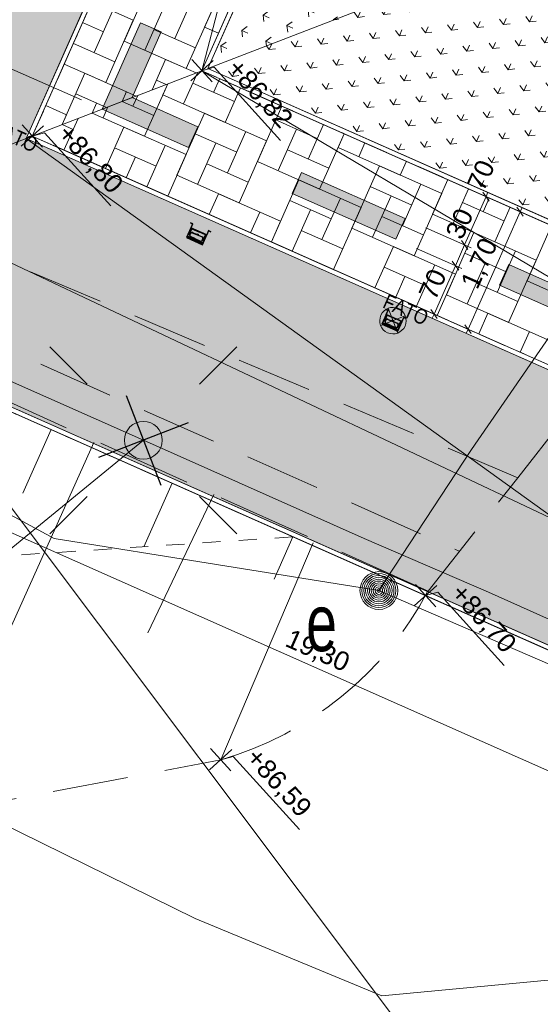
# Model space of a CAD drawing. Header units: metres. Extents: x -1013 to 1493497, y -5789518 to 1032.
# Tile 28 of 73: x -14 to -7, y -16 to -3. Entities that reach past the tile are written whole.
import ezdxf
from ezdxf.xclip import XClip

# ---------------------------------------------------------------- set-up
doc = ezdxf.new("R2010")
doc.units = ezdxf.units.M
doc.header["$MEASUREMENT"] = 0
doc.header["$XCLIPFRAME"] = 0
for name, pattern in [('2_BUBZ02', [1.75, 1.25, -0.5]), ('2_KTCR02', [1.5, 1, -0.5]), ('Kropki i Kreski', [0.72, 0.36, -0.18, 0, -0.18]), ('Przerywana', [0.48, 0.24, -0.24])]:
    doc.linetypes.add(name, pattern=pattern)
for name, color, linetype in [('130-Z Teren', 7, 'Continuous'), ('700-L Mapa 1_100 dwg', 7, 'Continuous'), ('711-L Wymiary opisy', 7, 'Continuous')]:
    doc.layers.add(name, color=color, linetype=linetype)
for name, color, linetype, lineweight in [('130-Z Teren1', 7, 'Continuous', 13), ('130-Z Teren114', 113, 'Continuous', 25), ('130-Z Teren21', 37, 'Continuous', 5), ('130-Z Teren252', 70, 'Continuous', 13), ('130-Z Teren69', 41, 'Continuous', 13), ('130-Z Teren93', 254, 'Continuous', 13), ('130-Z Teren94', 9, 'Continuous', 13), ('310-W Oświetlenie1', 7, 'Continuous', 13), ('310-W Oświetlenie85', 1, 'Continuous', 25), ('450-K Belki21', 37, 'Continuous', 5), ('450-K Belki69', 41, 'Continuous', 13), ('703-L Płaszczyzny podejścia 2D3', 152, 'Continuous', 30), ('709-L Rzędne terenu25', 5, 'Continuous', 13), ('709-L Rzędne terenu85', 1, 'Continuous', 25), ('711-L Wymiary opisy1', 7, 'Continuous', 13), ('711-L Wymiary opisy85', 1, 'Continuous', 25), ('718-L Elementy do rozbiórki85', 1, 'Continuous', 25), ('720-L Oznakowanie lądowiska1', 7, 'Continuous', 13), ('720-L Oznakowanie lądowiska91', 255, 'Continuous', 13), ('720-L Oznakowanie lądowiska94', 9, 'Continuous', 13), ('810-G Ogólne2', 4, 'Continuous', 20), ('ex_02_DXF_MZ_500_4_BUBZ_D_L_17', 9, 'Continuous', 18), ('ex_02_DXF_MZ_500_4_Dzialki7', 9, 'Continuous', 18), ('ex_02_DXF_MZ_500_4_KTCR_D_L_17', 9, 'Continuous', 18), ('ex_02_DXF_MZ_500_4_SUPE_D_L_31', 9, 'Continuous', 18), ('ex_02_DXF_MZ_500_4_SUPW_D_L_05', 9, 'Continuous', 18), ('ex_02_DXF_MZ_500_4_SUSM_D_T_07', 9, 'Continuous', 18), ('ex_02_DXF_MZ_500_4_SUSM_D_T_37', 9, 'Continuous', 18), ('ex_02_DXF_MZ_500_4_SUUE_D_T_97', 9, 'Continuous', 18), ('ex_02_DXF_MZ_500_4_SUUE_E_T_87', 9, 'Continuous', 18)]:
    doc.layers.add(name, color=color, linetype=linetype, lineweight=lineweight)
doc.styles.add('STYL_AUTOMATYCZNY_2', font='arial.ttf')
doc.styles.add('STYL_AUTOMATYCZNY_3', font='ARIALN.TTF')
doc.styles.add('STYL_AUTOMATYCZNY_4', font='arial.ttf', dxfattribs={"width": 0.7})
doc.dimstyles.new('STYL_AUTOMATYCZNY__1', dxfattribs={"dimtxt": 0.25, "dimasz": 0.095, "dimexe": 0.18, "dimexo": 0.3, "dimgap": 0, "dimtad": 1, "dimzin": 0, "dimdsep": 46, "dimtxsty": 'STYL_AUTOMATYCZNY_2', "dimblk": 'ARROWHEAD_2', "dimblk1": 'ARROWHEAD_2', "dimblk2": 'ARROWHEAD_2', "dimcen": 0.09, "dimclrd": 7, "dimclre": 7, "dimclrt": 1, "dimazin": 0, "dimtfac": 1, "dimtdec": 4, "dimtmove": 0, "dimatfit": 3, "dimfxl": 1, "dimtolj": 1, "dimtzin": 0, "dimarcsym": 0})
doc.dimstyles.new('STYL_AUTOMATYCZNY__2', dxfattribs={"dimtxt": 0.35, "dimasz": 0.095, "dimexe": 0.18, "dimexo": 0.3, "dimgap": 0, "dimtad": 1, "dimzin": 0, "dimdsep": 46, "dimtxsty": 'STYL_AUTOMATYCZNY_2', "dimblk": 'ARROWHEAD_2', "dimblk1": 'ARROWHEAD_2', "dimblk2": 'ARROWHEAD_2', "dimcen": 0.09, "dimclrd": 7, "dimclre": 7, "dimclrt": 1, "dimazin": 0, "dimtfac": 1, "dimtdec": 4, "dimtmove": 0, "dimatfit": 3, "dimfxl": 1, "dimtolj": 1, "dimtzin": 0, "dimarcsym": 0})

# ---------------------------------------------------------------- blocks, each defined once
blk = doc.blocks.new('*X2')
at = {"layer": '130-Z Teren93', "color": 254, "linetype": 'Continuous', "lineweight": 13}
for p, q in [((-11.733, -3.9), (-11.547, -3.481)), ((-11.943, -3.634), (-12.25, -4.327)), ((-11.943, -3.634), (-12.007, -3.778)), ((-11.611, -3.625), (-11.062, -3.868)), ((-11.256, -3.564), (-11.337, -3.747)), ((-10.981, -3.686), (-11.184, -4.143)), ((-12.547, -3.867), (-12.128, -4.052)), ((-12.339, -3.787), (-12.403, -3.931)), ((-11.184, -4.143), (-12.007, -3.778)), ((-12.25, -4.327), (-12.943, -4.02)), ((-12.798, -4.084), (-12.734, -3.939)), ((-11.458, -4.021), (-11.823, -4.844)), ((-11.458, -4.021), (-10.635, -4.386)), ((-10.433, -3.929), (-10.757, -4.66)), ((-13.13, -4.092), (-13.316, -4.511)), ((-9.965, -4.355), (-10.514, -4.112)), ((-13.339, -4.172), (-13.194, -4.236)), ((-12.524, -4.205), (-12.767, -4.754)), ((-12.524, -4.205), (-11.701, -4.57)), ((-11.031, -4.539), (-11.58, -4.295)), ((-10.91, -4.264), (-11.153, -4.813)), ((-10.483, -4.782), (-10.24, -4.233)), ((-9.884, -4.172), (-10.087, -4.629)), ((-9.61, -4.293), (-9.934, -5.025)), ((-9.61, -4.293), (-9.691, -4.476)), ((-11.549, -4.966), (-11.306, -4.417)), ((-10.635, -4.386), (-11, -5.209)), ((-9.417, -4.598), (-9.336, -4.415)), ((-12.097, -4.722), (-12.646, -4.479)), ((-11.976, -4.448), (-12.219, -4.997)), ((-10.361, -4.507), (-9.813, -4.75)), ((-8.868, -4.841), (-9.691, -4.476)), ((-12.493, -4.875), (-12.371, -4.601)), ((-11.701, -4.57), (-11.944, -5.118)), ((-9.934, -5.025), (-10.757, -4.66)), ((-8.787, -4.658), (-8.868, -4.841)), ((-11.427, -4.691), (-10.878, -4.934)), ((-9.142, -4.719), (-9.507, -5.542)), ((-9.142, -4.719), (-8.32, -5.084)), ((-11, -5.209), (-11.823, -4.844)), ((-10.208, -4.903), (-10.573, -5.726)), ((-10.208, -4.903), (-9.386, -5.268)), ((-8.239, -4.901), (-8.441, -5.358)), ((-8.715, -5.237), (-9.264, -4.994)), ((-8.594, -4.962), (-8.837, -5.511)), ((-8.167, -5.48), (-7.964, -5.023)), ((-11.274, -5.087), (-11.396, -5.361)), ((-11.274, -5.087), (-10.451, -5.452)), ((-9.781, -5.421), (-10.33, -5.177)), ((-9.66, -5.146), (-9.903, -5.695)), ((-9.233, -5.664), (-8.99, -5.115)), ((-8.32, -5.084), (-8.684, -5.907)), ((-8.045, -5.205), (-7.497, -5.448)), ((-7.69, -5.144), (-7.771, -5.327)), ((-10.726, -5.33), (-10.847, -5.604)), ((-10.299, -5.848), (-10.056, -5.299)), ((-9.386, -5.268), (-9.75, -6.091)), ((-7.416, -5.266), (-7.618, -5.723)), ((-10.451, -5.452), (-10.573, -5.726)), ((-9.111, -5.389), (-8.563, -5.632)), ((-7.618, -5.723), (-8.441, -5.358)), ((-10.177, -5.573), (-9.629, -5.816)), ((-8.684, -5.907), (-9.507, -5.542)), ((-6.867, -5.509), (-7.191, -6.24)), ((-9.75, -6.091), (-10.573, -5.726)), ((-7.893, -5.601), (-8.257, -6.424)), ((-7.893, -5.601), (-7.07, -5.966)), ((-8.959, -5.785), (-9.202, -6.334)), ((-8.959, -5.785), (-8.136, -6.15)), ((-7.344, -5.844), (-7.587, -6.393)), ((-7.466, -6.119), (-8.014, -5.875)), ((-7.07, -5.966), (-7.434, -6.789)), ((-8.532, -6.302), (-9.08, -6.059)), ((-8.41, -6.028), (-8.653, -6.577)), ((-7.983, -6.546), (-7.74, -5.997)), ((-8.927, -6.455), (-8.806, -6.181)), ((-8.136, -6.15), (-8.379, -6.698)), ((-6.368, -6.605), (-7.191, -6.24)), ((-7.861, -6.271), (-7.313, -6.514)), ((-7.434, -6.789), (-8.257, -6.424)), ((-7.709, -6.667), (-7.83, -6.941)), ((-7.709, -6.667), (-6.886, -7.032)), ((-7.16, -6.91), (-7.282, -7.184))]:
    blk.add_line(p, q, dxfattribs=at)
blk = doc.blocks.new('*X3')
at = {"layer": '130-Z Teren93', "color": 254, "linetype": 'Continuous', "lineweight": 13}
for p, q in [((-11.455, -2.883), (-11.09, -2.06)), ((-12.521, -3.067), (-12.156, -2.244)), ((-12.399, -2.793), (-12.948, -2.55)), ((-11.85, -3.036), (-11.607, -2.487)), ((-12.916, -3.22), (-12.673, -2.671)), ((-12.003, -2.64), (-12.246, -3.188)), ((-11.333, -2.609), (-11.698, -3.431)), ((-13.069, -2.824), (-12.795, -2.945)), ((-12.399, -2.793), (-12.764, -3.615)), ((-11.576, -3.157), (-12.125, -2.914)), ((-11.272, -2.964), (-11.455, -2.883)), ((-12.642, -3.341), (-13.191, -3.098)), ((-11.698, -3.431), (-12.521, -3.067)), ((-12.764, -3.615), (-13.312, -3.372)), ((-12.151, -3.714), (-11.972, -3.31)), ((-11.568, -3.489), (-11.972, -3.31)), ((-13.339, -4.172), (-13.038, -3.494)), ((-12.359, -3.795), (-13.038, -3.494)), ((-12.094, -3.584), (-11.964, -3.642)), ((-13.159, -3.768), (-12.755, -3.947)), ((-12.547, -3.867), (-12.489, -3.737)), ((-12.885, -3.89), (-12.943, -4.02)), ((-13.281, -4.042), (-13.555, -3.921)), ((-13.281, -4.042), (-13.339, -4.172))]:
    blk.add_line(p, q, dxfattribs=at)
blk = doc.blocks.new('*D14')
at = {"layer": '711-L Wymiary opisy1', "color": 7, "linetype": 'Continuous', "lineweight": 13}
for p, q in [((-6.926, 25.307), (-20.416, -5.138)), ((-7.011, 25.345), (-5.07, 24.485)), ((-6.883, 25.249), (-6.968, 25.365)), ((-6.901, 25.363), (-6.926, 25.307)), ((-20.459, -5.079), (-20.374, -5.196)), ((-20.502, -5.1), (-18.561, -5.96)), ((-20.416, -5.138), (-20.441, -5.194))]:
    blk.add_line(p, q, dxfattribs=at)
at = {"layer": '711-L Wymiary opisy85', "color": 1, "lineweight": 25, "insert": (-13.891, 9.713), "char_height": 0.25, "attachment_point": 7, "rotation": 66.1008, "style": 'STYL_AUTOMATYCZNY_2'}
blk.add_mtext('\\A1;{\\pql;\\fArial|b0|i0|c238|p0;\\W1.000000;33,30}', dxfattribs=at)
blk = doc.blocks.new('ARROWHEAD_2')
at = {"color": 0, "linetype": 'Continuous', "lineweight": 0}
for p, q in [((0, 0), (-1, 0)), ((-0.38, -0.66), (0.38, 0.66))]:
    blk.add_line(p, q, dxfattribs=at)
blk = doc.blocks.new('*D15')
at = {"layer": '711-L Wymiary opisy1', "color": 7, "linetype": 'Continuous', "lineweight": 13}
for p, q in [((-6.56, 25.145), (-18.369, -1.506)), ((-6.646, 25.183), (-5.07, 24.485)), ((-6.517, 25.087), (-6.603, 25.203)), ((-6.535, 25.201), (-6.56, 25.145)), ((-18.455, -1.468), (-13.085, -3.847)), ((-18.327, -1.564), (-18.412, -1.447))]:
    blk.add_line(p, q, dxfattribs=at)
at = {"layer": '711-L Wymiary opisy85', "color": 1, "lineweight": 25, "insert": (-12.684, 11.448), "char_height": 0.25, "attachment_point": 7, "rotation": 66.1008, "style": 'STYL_AUTOMATYCZNY_2'}
blk.add_mtext('\\A1;{\\pql;\\fArial|b0|i0|c238|p0;\\W1.000000;29,15}', dxfattribs=at)
blk = doc.blocks.new('*D16')
at = {"layer": '711-L Wymiary opisy1', "color": 7, "linetype": 'Continuous', "lineweight": 13}
for p, q in [((-18.369, -1.506), (-20.051, -5.3)), ((-18.455, -1.468), (-13.085, -3.847)), ((-18.327, -1.564), (-18.412, -1.447)), ((-20.136, -5.262), (-18.561, -5.96)), ((-20.093, -5.241), (-20.008, -5.358)), ((-20.051, -5.3), (-20.076, -5.356))]:
    blk.add_line(p, q, dxfattribs=at)
at = {"layer": '711-L Wymiary opisy85', "color": 1, "lineweight": 25, "insert": (-19.391, -3.687), "char_height": 0.25, "attachment_point": 7, "rotation": 66.1008, "style": 'STYL_AUTOMATYCZNY_2'}
blk.add_mtext('\\A1;{\\pql;\\fArial|b0|i0|c238|p0;\\W1.000000;4,15}', dxfattribs=at)
blk = doc.blocks.new('*D19')
at = {"layer": '711-L Wymiary opisy1', "color": 7, "linetype": 'Continuous', "lineweight": 13}
for p, q in [((-15.978, 2.904), (-18.004, -1.668)), ((-15.936, 2.845), (-16.021, 2.962)), ((-18.004, -1.668), (-19.685, -5.462)), ((-18.089, -1.63), (-13.085, -3.847)), ((-17.961, -1.726), (-18.046, -1.609))]:
    blk.add_line(p, q, dxfattribs=at)
at = {"layer": '711-L Wymiary opisy85', "color": 1, "lineweight": 25, "insert": (-17.172, 0.333), "char_height": 0.25, "attachment_point": 7, "rotation": 66.1008, "style": 'STYL_AUTOMATYCZNY_2'}
blk.add_mtext('\\A1;{\\pql;\\fArial|b0|i0|c238|p0;\\W1.000000;5,00}', dxfattribs=at)
blk = doc.blocks.new('*D20')
at = {"layer": '711-L Wymiary opisy1', "color": 7, "linetype": 'Continuous', "lineweight": 13}
for p, q in [((-18.004, -1.668), (-19.685, -5.462)), ((-17.961, -1.726), (-18.046, -1.609)), ((-19.771, -5.424), (-18.561, -5.96)), ((-19.728, -5.403), (-19.643, -5.52)), ((-19.685, -5.462), (-19.71, -5.518))]:
    blk.add_line(p, q, dxfattribs=at)
at = {"layer": '711-L Wymiary opisy85', "color": 1, "lineweight": 25, "insert": (-19.025, -3.849), "char_height": 0.25, "attachment_point": 7, "rotation": 66.1008, "style": 'STYL_AUTOMATYCZNY_2'}
blk.add_mtext('\\A1;{\\pql;\\fArial|b0|i0|c238|p0;\\W1.000000;4,15}', dxfattribs=at)
blk = doc.blocks.new('*D21')
at = {"layer": '711-L Wymiary opisy1', "color": 7, "linetype": 'Continuous', "lineweight": 13}
for p, q in [((-18.916, -7.502), (-18.408, -6.356)), ((-18.82, -7.374), (-18.936, -7.459)), ((-18.934, -7.392), (-18.878, -7.417)), ((-18.878, -7.417), (-1.23, -15.237)), ((-1.171, -15.194), (-1.288, -15.279))]:
    blk.add_line(p, q, dxfattribs=at)
at = {"layer": '711-L Wymiary opisy85', "color": 1, "lineweight": 25, "insert": (-10.426, -11.107), "char_height": 0.25, "attachment_point": 7, "rotation": 336.1008, "style": 'STYL_AUTOMATYCZNY_2'}
blk.add_mtext('\\A1;{\\pql;\\fArial|b0|i0|c238|p0;\\W1.000000;19,30}', dxfattribs=at)
blk = doc.blocks.new('*D22')
at = {"layer": '711-L Wymiary opisy1', "color": 7, "linetype": 'Continuous', "lineweight": 13}
for p, q in [((-18.878, -7.417), (-1.23, -15.237)), ((-1.268, -15.323), (-0.76, -14.176)), ((0.561, -16.133), (1.069, -14.986)), ((-1.171, -15.194), (-1.288, -15.279)), ((-1.23, -15.237), (0.599, -16.047)), ((0.657, -16.005), (0.541, -16.09)), ((0.599, -16.047), (11.567, -20.907))]:
    blk.add_line(p, q, dxfattribs=at)
at = {"layer": '711-L Wymiary opisy85', "color": 1, "lineweight": 25, "insert": (-0.6, -15.461), "char_height": 0.25, "attachment_point": 7, "rotation": 336.1008, "style": 'STYL_AUTOMATYCZNY_2'}
blk.add_mtext('\\A1;{\\pql;\\fArial|b0|i0|c238|p0;\\W1.000000;2,00}', dxfattribs=at)
blk = doc.blocks.new('*D41')
at = {"layer": '711-L Wymiary opisy1', "color": 7, "linetype": 'Continuous', "lineweight": 13}
for p, q in [((-11.217, -3.581), (-7.647, -5.163)), ((-7.69, -5.184), (-7.775, -5.067)), ((-7.708, -5.069), (-7.732, -5.125)), ((-7.732, -5.125), (-8.016, -5.765)), ((-8.529, -5.538), (-7.93, -5.803)), ((-7.973, -5.824), (-8.058, -5.707))]:
    blk.add_line(p, q, dxfattribs=at)
at = {"layer": '711-L Wymiary opisy85', "color": 1, "lineweight": 25, "char_height": 0.25, "attachment_point": 7, "rotation": 66.1008, "style": 'STYL_AUTOMATYCZNY_2'}
for s, insert in [('\\A1;{\\pql;\\fArial|b0|i0|c238|p0;\\W1.000000;70}', (-7.763, -5.072)), ('\\A1;{\\pql;\\fArial|b0|i0|c238|p0;\\W1.000000;30}', (-8.047, -5.712))]:
    blk.add_mtext(s, dxfattribs=dict(at, insert=insert))
blk = doc.blocks.new('*D42')
at = {"layer": '711-L Wymiary opisy1', "color": 7, "linetype": 'Continuous', "lineweight": 13}
for p, q in [((-7.732, -5.125), (-8.016, -5.765)), ((-8.529, -5.538), (-7.93, -5.803)), ((-7.973, -5.824), (-8.058, -5.707)), ((-8.651, -5.812), (-8.052, -6.078)), ((-8.016, -5.765), (-8.137, -6.04)), ((-8.095, -6.098), (-8.18, -5.981))]:
    blk.add_line(p, q, dxfattribs=at)
blk = doc.blocks.new('*D43')
at = {"layer": '711-L Wymiary opisy1', "color": 7, "linetype": 'Continuous', "lineweight": 13}
for p, q in [((-13.46, -4.447), (-8.335, -6.718)), ((-8.651, -5.812), (-8.052, -6.078)), ((-8.016, -5.765), (-8.137, -6.04)), ((-8.095, -6.098), (-8.18, -5.981)), ((-8.137, -6.04), (-8.421, -6.68)), ((-8.464, -6.621), (-8.379, -6.738)), ((-8.421, -6.68), (-8.446, -6.735))]:
    blk.add_line(p, q, dxfattribs=at)
at = {"layer": '711-L Wymiary opisy85', "color": 1, "lineweight": 25, "insert": (-8.402, -6.514), "char_height": 0.25, "attachment_point": 7, "rotation": 66.1008, "style": 'STYL_AUTOMATYCZNY_2'}
blk.add_mtext('\\A1;{\\pql;\\fArial|b0|i0|c238|p0;\\W1.000000;70}', dxfattribs=at)
blk = doc.blocks.new('*D54')
at = {"layer": '711-L Wymiary opisy1', "color": 7, "linetype": 'Continuous', "lineweight": 13}
for p, q in [((-11.217, -3.581), (-7.196, -5.363)), ((-13.46, -4.447), (-7.885, -6.917)), ((-7.282, -5.325), (-7.971, -6.879)), ((-7.24, -5.383), (-7.325, -5.267)), ((-7.257, -5.269), (-7.282, -5.325)), ((-8.013, -6.821), (-7.928, -6.937)), ((-7.971, -6.879), (-7.996, -6.935))]:
    blk.add_line(p, q, dxfattribs=at)
at = {"layer": '711-L Wymiary opisy85', "color": 1, "lineweight": 25, "insert": (-7.807, -6.387), "char_height": 0.25, "attachment_point": 7, "rotation": 66.1008, "style": 'STYL_AUTOMATYCZNY_2'}
blk.add_mtext('\\A1;{\\pql;\\fArial|b0|i0|c238|p0;\\W1.000000;1,70}', dxfattribs=at)
blk = doc.blocks.new('*D59')
at = {"layer": '711-L Wymiary opisy1', "color": 7, "linetype": 'Continuous', "lineweight": 13}
for p, q in [((-5.041, 19.933), (-2.957, 19.009)), ((-4.913, 19.837), (-4.998, 19.953)), ((-4.931, 19.951), (-4.956, 19.895)), ((-4.956, 19.895), (-15.084, -2.962)), ((-15.17, -2.924), (-13.085, -3.847)), ((-15.126, -2.903), (-15.041, -3.02)), ((-15.084, -2.962), (-15.109, -3.017))]:
    blk.add_line(p, q, dxfattribs=at)
at = {"layer": '711-L Wymiary opisy85', "color": 1, "lineweight": 25, "insert": (-10.327, 7.946), "char_height": 0.35, "attachment_point": 7, "rotation": 66.1008, "style": 'STYL_AUTOMATYCZNY_2'}
blk.add_mtext('\\A1;{\\pql;\\fArial|b0|i0|c238|p0;\\W1.000000;25,00}', dxfattribs=at)
blk = doc.blocks.new('Rysunek_1_4', base_point=(-51.91, -72.413))
at = {"layer": 'ex_02_DXF_MZ_500_4_BUBZ_D_L_17', "color": 9, "linetype": '2_BUBZ02', "lineweight": 18}
blk.add_line((-8.501, -10.343), (-22.82, -3.876), dxfattribs=at)
at = {"layer": 'ex_02_DXF_MZ_500_4_BUBZ_D_L_17', "color": 9, "linetype": 'Continuous', "lineweight": 18}
for p, q in [((-12.923, -8.38), (-15.104, -13.233)), ((-12.923, -8.397), (-12.923, -8.38)), ((-11.334, -9.067), (-12.207, -10.896)), ((-10.018, -9.705), (-11.242, -12.576))]:
    blk.add_line(p, q, dxfattribs=at)
at = {"layer": 'ex_02_DXF_MZ_500_4_Dzialki7', "color": 9, "linetype": 'Continuous', "lineweight": 18}
blk.add_line((-30.9, 13.243), (13.78, -46.247), dxfattribs=at)
at = {"layer": 'ex_02_DXF_MZ_500_4_KTCR_D_L_17', "color": 9, "linetype": '2_KTCR02', "lineweight": 18}
for p, q in [((-7.312, -8.844), (-20.617, -3.226)), ((-21.84, -3.671), (-8.087, -9.816)), ((-7.312, -8.844), (-6.37, -7.638)), ((-8.501, -10.343), (-7.312, -8.844)), ((-14.932, -13.271), (-11.242, -12.576))]:
    blk.add_line(p, q, dxfattribs=at)
blk.add_arc((-12.493, -8.243), 4.51, 286.1057, 332.2514, dxfattribs=at)
at = {"layer": 'ex_02_DXF_MZ_500_4_SUPE_D_L_31', "color": 9, "linetype": 'Continuous', "lineweight": 18}
for p, q in [((-7.024, -7.162), (-4.42, -3.383)), ((-12.266, -8.349), (-22.258, -3.919)), ((-7.924, -8.469), (-7.024, -7.162)), ((-16.531, -11.839), (-12.266, -8.349)), ((-13.447, -9.648), (-15.715, -8.423)), ((-9.346, -9.649), (-12.266, -8.349)), ((-9.151, -10.337), (-7.924, -8.469)), ((-9.151, -10.337), (-13.447, -9.648)), ((-7.701, -10.357), (-9.346, -9.649)), ((-4.256, -12.453), (-9.151, -10.337)), ((-6.186, -11.037), (-7.701, -10.357)), ((-11.581, -14.675), (-15.124, -12.93)), ((-9.114, -15.698), (-11.581, -14.675)), ((-6.585, -15.46), (-9.114, -15.698))]:
    blk.add_line(p, q, dxfattribs=at)
at = {"layer": 'ex_02_DXF_MZ_500_4_SUPW_D_L_05', "color": 9, "linetype": 'Continuous', "lineweight": 18}
blk.add_line((1.45, -13.313), (-14.544, -5.755), dxfattribs=at)
at = {"layer": 'ex_02_DXF_MZ_500_4_SUSM_D_T_07', "color": 9, "linetype": 'Continuous', "lineweight": 18}
for p, q in [((-13.008, -7.607), (-13.503, -7.112)), ((-11.523, -7.607), (-11.028, -7.112)), ((-13.008, -9.092), (-13.503, -9.587)), ((-11.523, -9.092), (-11.028, -9.587))]:
    blk.add_line(p, q, dxfattribs=at)
at = {"layer": 'ex_02_DXF_MZ_500_4_SUSM_D_T_37', "color": 9, "linetype": 'Continuous', "lineweight": 18}
blk.add_circle((-12.266, -8.349), 0.25, dxfattribs=at)
at = {"layer": 'ex_02_DXF_MZ_500_4_SUUE_D_T_97', "color": 9, "linetype": 'Continuous', "lineweight": 18}
for radius in [0.25, 0.225, 0.2, 0.175, 0.15, 0.125, 0.1, 0.075, 0.05, 0.025, 0.00715]:
    blk.add_circle((-9.151, -10.337), radius, dxfattribs=at)
at = {"layer": 'ex_02_DXF_MZ_500_4_SUUE_E_T_87', "color": 9, "linetype": 'Continuous', "lineweight": 18, "insert": (-10.113, -10.769), "char_height": 0.75, "attachment_point": 4, "style": 'STYL_AUTOMATYCZNY_4'}
blk.add_mtext('\\A1;{\\pql;\\fArial|b0|i0|c238|p0;\\W0.700000;e}', dxfattribs=at)

msp = doc.modelspace()

# ---------------------------------------------------------------- hatches: boundary and pattern name
at = {"layer": '130-Z Teren114', "linetype": 'Continuous', "lineweight": 25}
h = msp.add_hatch(dxfattribs=at)
h.set_pattern_fill('trawa_0001', color=113, style=0, pattern_type=2)
h.set_pattern_definition([(336.1008, (-9.57525, 8.2698), (0.243077, 0.548556), [0.086603, -0.259808]), (336.1008, (-9.53843, 7.92533), (0.243077, 0.548556), [0.086603, -0.259808]), (276.1008, (-9.57525, 8.2698), (0.596602, 0.063767), [0.086603, -0.259808]), (276.1008, (-9.25854, 8.12944), (0.596602, 0.063767), [0.086603, -0.259808]), (36.1008, (-9.57525, 8.2698), (-0.353525, 0.484789), [0.086603, -0.259808]), (36.1008, (-9.25854, 8.12944), (-0.353525, 0.484789), [0.086603, -0.259808])])
h.paths.add_polyline_path([(-13.8136, -4.3557), (-3.0696, 19.8905), (-4.765, 24.2841), (-18.2071, -6.0511)])
h = msp.add_hatch(dxfattribs=at)
h.set_pattern_fill('trawa_0001', color=113, style=0, pattern_type=2)
h.set_pattern_definition([(246.101, (-2.19285, -10.86135), (-0.548556, 0.243077), [0.086603, -0.259808]), (246.101, (-2.5373, -10.89817), (-0.548556, 0.243077), [0.086603, -0.259808]), (186.101, (-2.19285, -10.86135), (-0.063767, 0.596602), [0.086603, -0.259808]), (186.101, (-2.3332, -11.17806), (-0.063767, 0.596602), [0.086603, -0.259808]), (306.101, (-2.19285, -10.86135), (0.484789, 0.353525), [0.086603, -0.259808]), (306.101, (-2.3332, -11.17806), (0.484789, 0.353525), [0.086603, -0.259808])])
h.paths.add_polyline_path([(-13.8136, -4.3557), (-18.2072, -6.0511), (-0.6686, -13.8228), (0.6805, -10.7783)])
at = {"layer": '130-Z Teren252', "linetype": 'Continuous', "lineweight": 13}
h = msp.add_hatch(dxfattribs=at)
h.set_pattern_fill('trawa_0001', color=70, style=0, pattern_type=2)
h.set_pattern_definition([(336.101, (-5.00395, 6.24413), (0.243077, 0.548556), [0.086603, -0.259808]), (336.101, (-4.96713, 5.8997), (0.243077, 0.548556), [0.086603, -0.259808]), (276.101, (-5.00395, 6.24413), (0.596602, 0.063767), [0.086603, -0.259808]), (276.101, (-4.68724, 6.1038), (0.596602, 0.063767), [0.086603, -0.259808]), (36.101, (-5.00395, 6.24413), (-0.353525, 0.48479), [0.086603, -0.259808]), (36.101, (-4.68724, 6.1038), (-0.353525, 0.48479), [0.086603, -0.259808])])
h.paths.add_polyline_path([(-7.207, 6.061), (-11.4123, -3.429), (-6.2139, -1.4231), (-3.6049, 4.4648)])
h = msp.add_hatch(dxfattribs=at)
h.set_pattern_fill('trawa_0001', color=70, style=0, pattern_type=2)
h.set_pattern_definition([(66.101, (-0.1672, -6.29005), (-0.548556, 0.243077), [0.086603, -0.259808]), (66.101, (0.17724, -6.25324), (-0.548556, 0.243077), [0.086603, -0.259808]), (6.101, (-0.1672, -6.29005), (-0.063767, 0.596602), [0.086603, -0.259808]), (6.101, (-0.02686, -5.97335), (-0.063767, 0.596602), [0.086603, -0.259808]), (126.101, (-0.1672, -6.29005), (0.48479, 0.353525), [0.086603, -0.259808]), (126.101, (-0.02686, -5.97335), (0.48479, 0.353525), [0.086603, -0.259808])])
h.paths.add_polyline_path([(-11.4123, -3.429), (1.4178, -9.1144), (3.014, -5.5122), (-6.2139, -1.4231)])
at = {"layer": '720-L Oznakowanie lądowiska91', "linetype": 'Continuous', "lineweight": 13}
for points in [[(-12.8108, -3.9687), (-11.668, -4.4751), (-11.5465, -4.2009), (-12.415, -3.816), (-12.0301, -2.9474), (-12.3044, -2.8259)], [(-8.9252, -5.6905), (-8.8037, -5.4162), (-10.1751, -4.8085), (-10.2966, -5.0828)], [(-6.1824, -6.9059), (-6.0717, -6.656), (-6.0609, -6.6316), (-6.2703, -6.5388), (-7.4323, -6.0239), (-7.5538, -6.2982)]]:
    msp.add_hatch(color=8, dxfattribs=at).paths.add_polyline_path(points)

# ---------------------------------------------------------------- linework, layer by layer
at = {"layer": '130-Z Teren1', "color": 7, "linetype": 'Continuous', "lineweight": 13, "flags": 128}
for points in [[(-13.8136, -4.3557), (-3.0696, 19.8905), (-4.765, 24.2841), (-18.2071, -6.0511)], [(-7.9816, 8.6574), (-3.039, 19.8113), (-2.1735, 17.5684), (-6.4273, 7.9687), (-2.7703, 6.3481), (-3.1754, 5.4339), (-3.5806, 4.5196), (-7.2376, 6.1401), (-11.4914, -3.4596), (-13.7344, -4.3251), (-8.7918, 6.8289)], [(-7.207, 6.061), (-11.4123, -3.429), (-6.2139, -1.4231), (-3.6049, 4.4648)], [(-11.4123, -3.429), (1.4178, -9.1144), (3.014, -5.5122), (-6.2139, -1.4231)], [(-13.7344, -4.3251), (-11.4914, -3.4596), (1.4484, -9.1935), (3.0689, -5.5365), (4.8974, -6.3467), (3.2769, -10.0038), (9.5365, -12.7776), (10.402, -15.0205), (2.5882, -11.558), (1.1905, -14.7122), (-0.638, -13.9019), (0.7597, -10.7478)], [(-13.8136, -4.3557), (0.6805, -10.7783), (-0.6686, -13.8228), (-18.2072, -6.0511)]]:
    msp.add_lwpolyline(points, close=True, dxfattribs=at)
at = {"layer": '130-Z Teren1', "color": 7, "linetype": 'Continuous', "lineweight": 13}
for points in [[(-13.4864, -8.2085), (-13.8585, -9.0482)], [(-11.8865, -8.9175), (-12.2586, -9.7572)], [(-10.2865, -9.6265), (-10.5355, -10.1884)]]:
    msp.add_lwpolyline(points, dxfattribs=at)
at = {"layer": '130-Z Teren1', "color": 7, "linetype": 'Przerywana', "lineweight": 13}
msp.add_lwpolyline([(-10.2865, -9.6265), (-20.1467, -10.28)], dxfattribs=at)
at = {"layer": '130-Z Teren21', "color": 37, "linetype": 'Continuous', "lineweight": 5}
for p, q in [((-13.8136, -4.3557), (-3.0696, 19.8905)), ((-13.7344, -4.3251), (-3.039, 19.8113)), ((-11.4914, -3.4596), (-7.2376, 6.1401)), ((-11.4123, -3.429), (-7.207, 6.061)), ((1.4484, -9.1935), (-11.4914, -3.4596)), ((1.4178, -9.1144), (-11.4123, -3.429)), ((0.6805, -10.7783), (-13.8136, -4.3557)), ((0.7597, -10.7478), (-13.7344, -4.3251))]:
    msp.add_line(p, q, dxfattribs=at)
at = {"layer": '130-Z Teren69', "color": 41, "linetype": 'Kropki i Kreski', "lineweight": 13}
for p, q in [((-13.7344, -4.3251), (-3.039, 19.8113)), ((-7.2376, 6.1401), (-11.4914, -3.4596)), ((1.4484, -9.1935), (-11.4914, -3.4596)), ((0.7597, -10.7478), (-13.7344, -4.3251))]:
    msp.add_line(p, q, dxfattribs=at)
at = {"layer": '130-Z Teren94', "color": 9, "linetype": 'Continuous', "lineweight": 13}
for p, q in [((-8.7918, 6.8289), (-11.4914, -3.4596)), ((0.7597, -10.7478), (-11.4914, -3.4596)), ((-13.8136, -4.3557), (-0.6686, -13.8228))]:
    msp.add_line(p, q, dxfattribs=at)
at = {"layer": '310-W Oświetlenie1', "color": 7, "linetype": 'Continuous', "lineweight": 13}
for p, q in [((-8.9017, -6.9301), (-9.0277, -6.6036)), ((-9.1279, -6.8298), (-8.8014, -6.7038))]:
    msp.add_line(p, q, dxfattribs=at)
at = {"layer": '310-W Oświetlenie1', "color": 7, "linetype": 'Continuous', "lineweight": 13, "flags": 128}
msp.add_lwpolyline([(-8.8938, -6.6068, 1), (-9.0356, -6.9268, 1)], format="xyb", close=True, dxfattribs=at)
at = {"layer": '310-W Oświetlenie85', "color": 1, "linetype": 'Continuous', "lineweight": 25}
for p, q in [((-11.6405, -5.4708), (-11.6418, -5.4735)), ((-11.6099, -5.4844), (-11.6405, -5.4708)), ((-11.6375, -5.5394), (-11.6944, -5.6676)), ((-11.6824, -5.6507), (-11.6352, -5.5442)), ((-11.6244, -5.5452), (-11.6611, -5.628)), ((-11.658, -5.6293), (-11.6228, -5.5497)), ((-11.6418, -5.4735), (-11.6139, -5.4859)), ((-11.6139, -5.4859), (-11.6375, -5.5394)), ((-11.4254, -5.6334), (-11.6375, -5.5394)), ((-11.6375, -5.5394), (-11.6348, -5.5406)), ((-11.6352, -5.5442), (-11.6258, -5.5484)), ((-11.6348, -5.5406), (-11.6099, -5.4844)), ((-11.6228, -5.5497), (-11.5329, -5.5896)), ((-11.6176, -5.6011), (-11.568, -5.6231)), ((-11.4431, -5.6294), (-11.5329, -5.5896)), ((-11.4033, -5.5759), (-11.4282, -5.6321)), ((-11.4254, -5.6334), (-11.4017, -5.5799)), ((-11.3726, -5.5895), (-11.4033, -5.5759)), ((-11.4017, -5.5799), (-11.3738, -5.5922)), ((-11.3738, -5.5922), (-11.3726, -5.5895)), ((-11.6944, -5.6676), (-11.4822, -5.7615)), ((-11.4781, -5.7523), (-11.6903, -5.6583)), ((-11.474, -5.743), (-11.6862, -5.6491)), ((-11.6611, -5.628), (-11.658, -5.6293)), ((-11.6471, -5.6065), (-11.6578, -5.6309)), ((-11.6578, -5.6309), (-11.6506, -5.6341)), ((-11.6506, -5.6341), (-11.6398, -5.6097)), ((-11.6489, -5.6348), (-11.6381, -5.6105)), ((-11.6398, -5.6097), (-11.6471, -5.6065)), ((-11.5756, -5.6858), (-11.642, -5.6564)), ((-11.5748, -5.6841), (-11.6413, -5.6546)), ((-11.6183, -5.6029), (-11.5519, -5.6323)), ((-11.5756, -5.6858), (-11.5091, -5.7153)), ((-11.5748, -5.6841), (-11.5083, -5.7135)), ((-11.5649, -5.6219), (-11.563, -5.6176)), ((-11.5649, -5.6219), (-11.5649, -5.6219)), ((-11.563, -5.6176), (-11.5483, -5.6242)), ((-11.4854, -5.6618), (-11.5519, -5.6323)), ((-11.5335, -5.6307), (-11.5483, -5.6242)), ((-11.5354, -5.635), (-11.5335, -5.6307)), ((-11.5354, -5.635), (-11.5354, -5.635)), ((-11.4846, -5.66), (-11.5342, -5.6381)), ((-11.4886, -5.7059), (-11.4778, -5.6816)), ((-11.4868, -5.7067), (-11.476, -5.6823)), ((-11.4796, -5.7099), (-11.4868, -5.7067)), ((-11.4822, -5.7615), (-11.4254, -5.6334)), ((-11.4688, -5.6855), (-11.4796, -5.7099)), ((-11.4783, -5.7089), (-11.4431, -5.6294)), ((-11.4753, -5.7103), (-11.4783, -5.7089)), ((-11.4778, -5.7414), (-11.4306, -5.6349)), ((-11.476, -5.6823), (-11.4688, -5.6855)), ((-11.4386, -5.6275), (-11.4753, -5.7103)), ((-11.4306, -5.6349), (-11.44, -5.6307)), ((-11.4282, -5.6321), (-11.4254, -5.6334)), ((-9.0578, -6.6153), (-9.059, -6.618)), ((-9.059, -6.618), (-9.0311, -6.6304)), ((-9.0271, -6.6288), (-9.0578, -6.6153)), ((-9.0311, -6.6304), (-9.0548, -6.6838)), ((-9.052, -6.6851), (-9.0271, -6.6288)), ((-9.0548, -6.6838), (-9.1116, -6.812)), ((-9.0996, -6.7952), (-9.0524, -6.6887)), ((-9.0416, -6.6897), (-9.0783, -6.7725)), ((-9.0783, -6.7725), (-9.0753, -6.7738)), ((-9.0753, -6.7738), (-9.04, -6.6942)), ((-9.0643, -6.751), (-9.0751, -6.7754)), ((-9.0678, -6.7786), (-9.0571, -6.7542)), ((-9.0661, -6.7793), (-9.0553, -6.755)), ((-9.0571, -6.7542), (-9.0643, -6.751)), ((-8.8427, -6.7778), (-9.0548, -6.6838)), ((-9.0548, -6.6838), (-9.052, -6.6851)), ((-9.0524, -6.6887), (-9.043, -6.6929)), ((-9.04, -6.6942), (-8.9501, -6.734)), ((-9.0355, -6.7474), (-8.9691, -6.7768)), ((-9.0348, -6.7456), (-8.9852, -6.7676)), ((-8.9821, -6.7664), (-8.9802, -6.7621)), ((-8.9821, -6.7664), (-8.9821, -6.7664)), ((-8.9802, -6.7621), (-8.9655, -6.7687)), ((-8.9507, -6.7752), (-8.9655, -6.7687)), ((-8.8603, -6.7739), (-8.9501, -6.734)), ((-8.8558, -6.772), (-8.8925, -6.8548)), ((-8.8205, -6.7204), (-8.8454, -6.7766)), ((-8.8427, -6.7778), (-8.819, -6.7244)), ((-8.7898, -6.734), (-8.8205, -6.7204)), ((-8.819, -6.7244), (-8.7911, -6.7367)), ((-8.7911, -6.7367), (-8.7898, -6.734)), ((-9.1116, -6.812), (-8.8995, -6.906)), ((-8.8954, -6.8968), (-9.1075, -6.8028)), ((-8.8913, -6.8875), (-9.1034, -6.7935)), ((-9.0751, -6.7754), (-9.0678, -6.7786)), ((-8.9928, -6.8303), (-9.0592, -6.8009)), ((-8.992, -6.8286), (-9.0585, -6.7991)), ((-8.9928, -6.8303), (-8.9263, -6.8598)), ((-8.992, -6.8286), (-8.9256, -6.858)), ((-8.9026, -6.8063), (-8.9691, -6.7768)), ((-8.9526, -6.7795), (-8.9507, -6.7752)), ((-8.9526, -6.7795), (-8.9526, -6.7795)), ((-8.9019, -6.8045), (-8.9514, -6.7826)), ((-8.9058, -6.8504), (-8.895, -6.826)), ((-8.904, -6.8512), (-8.8933, -6.8268)), ((-8.8968, -6.8544), (-8.904, -6.8512)), ((-8.8995, -6.906), (-8.8427, -6.7778)), ((-8.886, -6.83), (-8.8968, -6.8544)), ((-8.8955, -6.8534), (-8.8603, -6.7739)), ((-8.8925, -6.8548), (-8.8955, -6.8534)), ((-8.895, -6.8859), (-8.8479, -6.7794)), ((-8.8933, -6.8268), (-8.886, -6.83)), ((-8.8479, -6.7794), (-8.8572, -6.7752)), ((-8.8454, -6.7766), (-8.8427, -6.7778))]:
    msp.add_line(p, q, dxfattribs=at)
for centre, radius, start, end in [((-11.6244, -5.6166), 0.0169, 66.10084, 156.10084), ((-11.6352, -5.6409), 0.0169, 156.10077, 246.10077), ((-11.6352, -5.6409), 0.015, 156.10077, 246.10077), ((-11.6244, -5.6166), 0.015, 66.10084, 156.10084), ((-11.567, -5.621), 0.00234, 246.10084, 336.10084), ((-11.5333, -5.6359), 0.00234, 156.10077, 246.10077), ((-11.5023, -5.6998), 0.0169, 246.10084, 336.10084), ((-11.5023, -5.6998), 0.015, 246.10084, 336.10084), ((-11.4915, -5.6755), 0.015, 336.10077, 66.10077), ((-11.4915, -5.6755), 0.0169, 336.10077, 66.10077), ((-9.0416, -6.7611), 0.0169, 66.10084, 156.10084), ((-9.0416, -6.7611), 0.015, 66.10084, 156.10084), ((-8.9842, -6.7655), 0.00234, 246.10084, 336.10084), ((-9.0524, -6.7854), 0.0169, 156.10077, 246.10077), ((-9.0524, -6.7854), 0.015, 156.10077, 246.10077), ((-8.9505, -6.7804), 0.00234, 156.10077, 246.10077), ((-8.9195, -6.8443), 0.0169, 246.10084, 336.10084), ((-8.9195, -6.8443), 0.015, 246.10084, 336.10084), ((-8.9087, -6.82), 0.015, 336.10077, 66.10077), ((-8.9087, -6.82), 0.0169, 336.10077, 66.10077)]:
    msp.add_arc(centre, radius, start, end, dxfattribs=at)
for p in [(-11.6176, -5.6011), (-11.6506, -5.6341), (-11.6489, -5.6348), (-11.6183, -5.6029), (-11.4886, -5.7059), (-11.4868, -5.7067), (-11.4854, -5.6618), (-11.4846, -5.66), (-9.0355, -6.7474), (-9.0348, -6.7456), (-9.0678, -6.7786), (-9.0661, -6.7793), (-8.9058, -6.8504), (-8.904, -6.8512), (-8.9026, -6.8063), (-8.9019, -6.8045)]:
    msp.add_point(p, dxfattribs=at)
at = {"layer": '450-K Belki21', "color": 37, "linetype": 'Continuous', "lineweight": 5}
for p, q in [((-18.2863, -6.0816), (-0.6929, -13.8776)), ((-18.2071, -6.0511), (-0.6686, -13.8228))]:
    msp.add_line(p, q, dxfattribs=at)
at = {"layer": '450-K Belki69', "color": 41, "linetype": 'Kropki i Kreski', "lineweight": 13}
msp.add_line((-18.2863, -6.0816), (-0.6929, -13.8776), dxfattribs=at)
at = {"layer": '703-L Płaszczyzny podejścia 2D3', "color": 152, "linetype": 'Continuous', "lineweight": 30}
msp.add_circle((8.2273, 10.355), 1021.6593, dxfattribs=at)
at = {"layer": '709-L Rzędne terenu25', "color": 5, "linetype": 'Continuous', "lineweight": 13}
for p, q in [((-11.6396, -3.5939), (-11.3433, -3.3252)), ((-11.6258, -3.3114), (-11.3571, -3.6078)), ((-11.4914, -3.4596), (-11.33, -3.4144)), ((-11.33, -3.4144), (-10.4512, -4.3835)), ((-13.8826, -4.4595), (-13.5863, -4.1908)), ((-13.8688, -4.177), (-13.6001, -4.4733)), ((-13.7344, -4.3251), (-13.5729, -4.2799)), ((-13.5729, -4.2799), (-12.6941, -5.249)), ((-8.6818, -10.5376), (-8.3855, -10.2689)), ((-8.668, -10.2551), (-8.3993, -10.5514)), ((-8.5337, -10.4032), (-8.3722, -10.358)), ((-8.3722, -10.358), (-7.4934, -11.3271)), ((-11.3897, -12.7103), (-11.0934, -12.4416)), ((-11.3759, -12.4278), (-11.1072, -12.7241)), ((-11.2415, -12.576), (-11.08, -12.5308)), ((-11.08, -12.5308), (-10.2012, -13.4999))]:
    msp.add_line(p, q, dxfattribs=at)
at = {"layer": '718-L Elementy do rozbiórki85', "color": 1, "linetype": 'Continuous', "lineweight": 25}
for p, q in [((-12.4947, -7.7554), (-12.0365, -8.9428)), ((-11.6719, -8.12), (-12.8593, -8.5782))]:
    msp.add_line(p, q, dxfattribs=at)
at = {"layer": '720-L Oznakowanie lądowiska1', "color": 7, "linetype": 'Continuous', "lineweight": 13, "flags": 128}
for points in [[(-12.8108, -3.9687), (-12.3044, -2.8259), (-12.0301, -2.9474), (-12.415, -3.816), (-11.5465, -4.2009), (-11.668, -4.4751)], [(-8.9252, -5.6905), (-8.8037, -5.4162), (-10.1751, -4.8085), (-10.2966, -5.0828)], [(-6.1824, -6.9059), (-6.0717, -6.656), (-6.0609, -6.6316), (-6.2703, -6.5388), (-7.4323, -6.0239), (-7.5538, -6.2982)]]:
    msp.add_lwpolyline(points, close=True, dxfattribs=at)
at = {"layer": '720-L Oznakowanie lądowiska94', "color": 9, "linetype": 'Continuous', "lineweight": 13}
msp.add_line((-12.8108, -3.9687), (-12.415, -3.816), dxfattribs=at)
at = {"layer": '810-G Ogólne2', "color": 4, "linetype": 'Continuous', "lineweight": 20}
msp.add_lwpolyline([(-18.2863, -6.0816), (-4.7955, 24.3632), (25.6493, 10.8724), (12.1585, -19.5724)], close=True, dxfattribs=at)

# ---------------------------------------------------------------- block references
at = {"layer": '130-Z Teren', "color": 7, "lineweight": 13}
for name in ['*X3', '*X2']:
    msp.add_blockref(name, (0, 0), dxfattribs=at)
at = {"layer": '700-L Mapa 1_100 dwg', "color": 52, "linetype": 'Continuous', "lineweight": 25}
ref = msp.add_blockref('Rysunek_1_4', (-51.9097, -72.4133), dxfattribs=at)
XClip(ref).set_block_clipping_path([(-454.4097296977, -337.82710067), (350.5902703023, 193.0005136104)])

# ---------------------------------------------------------------- texts
at = {"layer": '310-W Oświetlenie1', "color": 7, "lineweight": 13, "char_height": 0.2, "attachment_point": 4, "rotation": 336.10081, "style": 'STYL_AUTOMATYCZNY_3'}
for insert in [(-14.2396, -4.2094), (-9.074, -6.4984)]:
    msp.add_mtext('\\A1;{\\pql;\\fArial Narrow|b0|i0|c238|p0;\\W1.000000;FATO}', dxfattribs=dict(at, insert=insert))
at = {"layer": '709-L Rzędne terenu85', "color": 1, "lineweight": 25, "char_height": 0.25, "attachment_point": 7, "rotation": 312.20162, "style": 'STYL_AUTOMATYCZNY_2'}
for s, insert in [('\\A1;{\\pql;\\fArial|b0|i0|c238|p0;\\W1.000000;+86,82}', (-11.2089, -3.4734)), ('\\A1;{\\pql;\\fArial|b0|i0|c238|p0;\\W1.000000;+86,80}', (-13.4519, -4.3389)), ('\\A1;{\\pql;\\fArial|b0|i0|c238|p0;\\W1.000000;+86,70}', (-8.2512, -10.417)), ('\\A1;{\\pql;\\fArial|b0|i0|c238|p0;\\W1.000000;+86,59}', (-10.959, -12.5898))]:
    msp.add_mtext(s, dxfattribs=dict(at, insert=insert))

# ---------------------------------------------------------------- dimensions: what is measured, and where the dimension line sits
at = {"layer": '711-L Wymiary opisy', "color": 7, "linetype": 'Continuous', "lineweight": 13}
for base, p1, p2, angle, dimstyle, picture, middle, turn in [((-20.4165, -5.1377), (-4.7955, 24.3632), (-18.2863, -6.0816), 246.10081, 'STYL_AUTOMATYCZNY__1', '*D14', (-13.8352, 10.1463), 66.10081), ((-18.3695, -1.5056), (-4.7955, 24.3632), (-12.8108, -3.9687), 246.10081, 'STYL_AUTOMATYCZNY__1', '*D15', (-12.6289, 11.8813), 66.10081), ((-15.0839, -2.9615), (-2.6826, 18.8878), (-12.8108, -3.9687), 246.10081, 'STYL_AUTOMATYCZNY__2', '*D59', (-10.2495, 8.5529), 66.10081), ((-18.0038, -1.6676), (-6.2139, -1.4231), (-12.8108, -3.9687), 246.10081, 'STYL_AUTOMATYCZNY__1', '*D19', (-17.155, 0.6798), 66.10081), ((-20.0508, -5.2997), (-12.8108, -3.9687), (-18.2863, -6.0816), 246.10081, 'STYL_AUTOMATYCZNY__1', '*D16', (-19.3742, -3.3409), 66.10081), ((-19.6851, -5.4618), (-12.8108, -3.9687), (-18.2863, -6.0816), 246.10081, 'STYL_AUTOMATYCZNY__1', '*D20', (-19.0085, -3.503), 66.10081), ((-7.9708, -6.8791), (-11.4914, -3.4596), (-13.7344, -4.3251), 246.10081, 'STYL_AUTOMATYCZNY__1', '*D54', (-7.7905, -6.0402), 66.10081), ((-8.0159, -5.7653), (-11.4914, -3.4596), (-8.8037, -5.4162), 246.10081, 'STYL_AUTOMATYCZNY__1', '*D41', (-7.8006, -4.8475), 66.10081), ((-8.4211, -6.6796), (-8.9252, -5.6905), (-13.7344, -4.3251), 246.10081, 'STYL_AUTOMATYCZNY__1', '*D43', (-8.4394, -6.2891), 66.10081), ((-8.1375, -6.0396), (-8.8037, -5.4162), (-8.9252, -5.6905), 246.10081, 'STYL_AUTOMATYCZNY__1', '*D42', (-8.0842, -5.4874), 66.10081), ((-1.2296, -15.2369), (-18.2863, -6.0816), (-0.638, -13.9019), 336.10081, 'STYL_AUTOMATYCZNY__1', '*D21', (-9.9921, -11.1626), 336.10081), ((0.5989, -16.0471), (-0.638, -13.9019), (1.1905, -14.7122), 336.10081, 'STYL_AUTOMATYCZNY__1', '*D22', (-0.2536, -15.4779), 336.10081)]:
    dim = msp.add_linear_dim(base=base, p1=p1, p2=p2, angle=angle, dimstyle=dimstyle, dxfattribs=at)
    dim.commit()
    dim.dimension.update_dxf_attribs({"geometry": picture, "text_midpoint": middle, "dimtype": 160, "text_rotation": turn})

doc.saveas('drawing.dxf')
